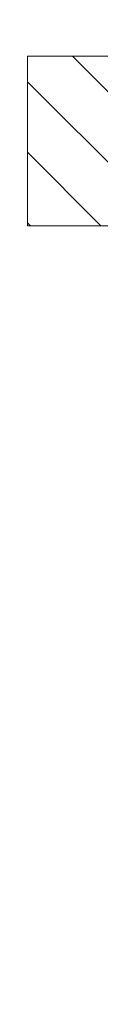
# Model space of a CAD drawing. Header units: centimetres. Extents: x -1316 to 21770, y -8842 to 3590.
# Tile 1 of 125: x 3644 to 4083, y -8842 to -2914. Entities that reach past the tile are written whole.
import ezdxf

# ---------------------------------------------------------------- set-up
doc = ezdxf.new("R2010")
doc.units = ezdxf.units.CM
doc.layers.add('A-DETL-GENF', color=92, linetype='Continuous', lineweight=9)
doc.layers.add('A-DETL-MEDM', color=33, linetype='Continuous', lineweight=13)

msp = doc.modelspace()

# ---------------------------------------------------------------- hatches: boundary and pattern name
at = {"layer": 'A-DETL-GENF', "lineweight": 18}
h = msp.add_hatch(dxfattribs=at)
h.set_pattern_fill('FP_1', color=10, style=0, pattern_type=2)
h.set_pattern_definition([(315, (12234.72, 0), (212.132, 212.132), [])])
h.paths.add_polyline_path([(6863.3, -8842), (7853.3, -8842), (8213.3, -6952), (6863.3, -6952), (6743.3, -7582), (6863.3, -7582), (6743.3, -8212), (6863.3, -8212), (6743.3, -8842)], flags=0)
h.paths.add_polyline_path([(21380.3, -7423), (21380.3, -469), (21290.3, -469), (21290.3, 758), (20210.3, 758), (20210.3, 1054), (13640.3, 1054), (13640.3, -442), (16040.3, -442), (16040.3, -3319), (13640.3, -3319), (13640.3, -4155), (16040.3, -4155), (16040.3, -7423), (17510.3, -7423), (17510.3, -4573), (19910.3, -4573), (19910.3, -7423)], flags=0)
h.paths.add_polyline_path([(12681.3, -7135), (13493.3, -7135), (13493.3, -4225), (12713.3, -4225), (12713.3, -6025), (6863.3, -6025), (6863.3, -6925), (8513.3, -6925), (8513.3, -7135), (12311.3, -7135)], flags=0)
h.paths.add_polyline_path([(10881.3, -4155), (12681.3, -4155), (12681.3, -2655), (6681.3, -2655), (6681.3, -3135), (3644.3, -3135), (3644.3, -4155), (8481.3, -4155), (8481.3, -3581), (10881.3, -3581)], flags=0)
h.paths.add_polyline_path([(17510.3, -3346), (17510.3, -288), (19910.3, -288), (19910.3, -3346)], flags=0)
h.paths.add_polyline_path([(12311.3, -1215), (12311.3, 465), (4244.3, 465), (4244.3, -735), (6681.3, -735), (6681.3, -1215)], flags=0)

# ---------------------------------------------------------------- linework, layer by layer
at = {"layer": 'A-DETL-MEDM', "lineweight": 9}
for p, q in [((6681.3, -3135), (3644.3, -3135)), ((3644.3, -3135), (3644.3, -4155)), ((3644.3, -4155), (8481.3, -4155))]:
    msp.add_line(p, q, dxfattribs=at)

doc.saveas('drawing.dxf')
